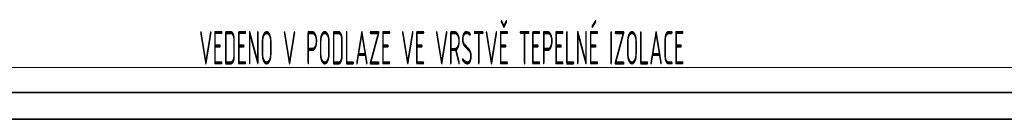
# Model space of a CAD drawing. Header units: millimetres. Extents: x 17747 to 112039, y -74980 to 446921.
# Tile 67 of 256: x 39357 to 43026, y -68873 to -68502. Entities that reach past the tile are written whole.
import ezdxf
from ezdxf.enums import TextEntityAlignment as Align

# ---------------------------------------------------------------- set-up
doc = ezdxf.new("R2010")
doc.units = ezdxf.units.MM
doc.linetypes.add('phl_thick', pattern=[0])
doc.linetypes.add('VERDECKT', pattern=[9.525, 6.35, -3.175])
for name, color, linetype, lineweight in [('JS_VYT_POPIS - OBECNĚ', 7, 'Continuous', 5), ('UT_SCHÉMA_PŘÍVOD', 10, 'Continuous', 35), ('UT_SCHÉMA_ZPÁTEČKA', 172, 'VERDECKT', 35), ('VZT_50 POPIS - OBECNE', 7, 'Continuous', 5)]:
    doc.layers.add(name, color=color, linetype=linetype, lineweight=lineweight)
doc.styles.add('VZT_POPIS', font='isocp.shx', dxfattribs={"width": 0.6, "height": 125})

msp = doc.modelspace()

# ---------------------------------------------------------------- linework, layer by layer
at = {"layer": 'UT_SCHÉMA_PŘÍVOD'}
msp.add_line((34883.3, -68872.6), (47777.7, -68872.6), dxfattribs=at)
at = {"layer": 'UT_SCHÉMA_ZPÁTEČKA', "ltscale": 0.3}
msp.add_line((34983.3, -68772.6), (47677.7, -68772.6), dxfattribs=at)
at = {"layer": 'VZT_50 POPIS - OBECNE', "linetype": 'phl_thick'}
msp.add_line((28093.1, -68679.4), (56168, -68679.4), dxfattribs=at)

# ---------------------------------------------------------------- texts
at = {"layer": 'JS_VYT_POPIS - OBECNĚ', "style": 'VZT_POPIS', "width": 0.5}
msp.add_text('VEDENO V PODLAZE VE VRSTVĚ TEPELNÉ IZOLACE', height=125, dxfattribs=at).set_placement((40025.6, -68706.3), align=Align.BOTTOM_LEFT)

doc.saveas('drawing.dxf')
